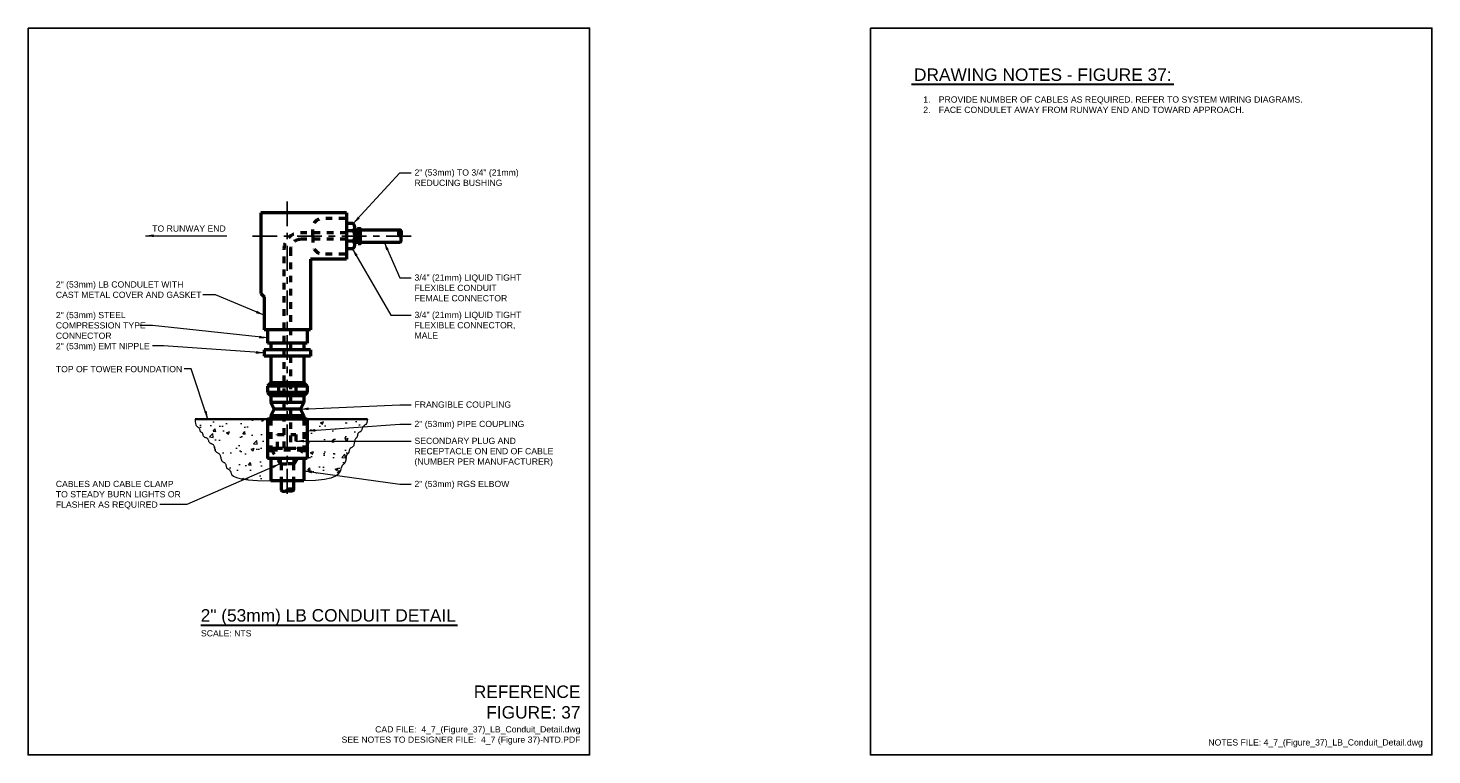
# Model space of a CAD drawing. Header units: inches. Extents: x 0 to 21.3, y 0 to 11.
import ezdxf
from ezdxf.enums import TextEntityAlignment as Align

# ---------------------------------------------------------------- set-up
doc = ezdxf.new("R2010")
doc.units = ezdxf.units.IN
doc.header["$LTSCALE"] = 0.5
doc.header["$MEASUREMENT"] = 0
doc.linetypes.add('CENTER2', pattern=[1.125, 0.75, -0.125, 0.125, -0.125])
doc.linetypes.add('HIDDEN2', pattern=[0.1875, 0.125, -0.0625])
doc.layers.get('0').update_dxf_attribs({"linetype": 'CONTINUOUS', "lineweight": 35})
for name, color, linetype, lineweight in [('E-POWR-CNDT', 83, 'CONTINUOUS', 50), ('G-ANNO-PATT', 8, 'CONTINUOUS', 18), ('G-ANNO-RDME', 5, 'CONTINUOUS', 18), ('G-ANNO-REDL', 1, 'CONTINUOUS', 25), ('S-FNDN-PEDS', 41, 'CONTINUOUS', 35)]:
    doc.layers.add(name, color=color, linetype=linetype, lineweight=lineweight)
doc.layers.add('G-ANNO-TEXT', color=7, linetype='CONTINUOUS')
doc.layers.add('G-ANNO-TTLB', color=7, linetype='CONTINUOUS')
doc.styles.add('00-E-TITLE-1_1', font='arial.ttf', dxfattribs={"height": 0.1875})
doc.styles.add('01-E-BLDG-1_1', font='arial.ttf', dxfattribs={"height": 0.09375})
doc.dimstyles.new('01-E-BLDG-1_1', dxfattribs={"dimtxt": 0.09375, "dimasz": 0.125, "dimexe": 0.0625, "dimexo": 0.0625, "dimgap": 0.0625, "dimtad": 1, "dimdec": 4, "dimzin": 3, "dimdsep": 46, "dimlunit": 4, "dimtxsty": '01-E-BLDG-1_1', "dimcen": 0.0625, "dimclrd": 1, "dimclre": 1, "dimclrt": 256, "dimazin": 0, "dimtfac": 1, "dimtdec": 4, "dimtmove": 1, "dimatfit": 3, "dimfxl": 1, "dimfrac": 2, "dimtolj": 1, "dimtzin": 3, "dimlwd": 0, "dimlwe": 0, "dimarcsym": 0})
pattern_1 = [(50, (5.91106, 0), (0.448288, -0.03922), [0.046875, -0.515625]), (355, (5.91106, 0), (-0.08672, 0.47012), [0.0375, -0.4125]), (100.4514, (5.9484, -0.00327), (0.361568, 0.4309), [0.039838, -0.438214]), (46.184, (5.91106, 0.125), (0.667026, -0.10345), [0.07031, -0.77344]), (96.636, (5.96664, 0.1164), (0.584164, 0.608824), [0.059756, -0.65732]), (351.184, (5.91106, 0.125), (0.58416, 0.608824), [0.05625, -0.61875]), (21, (5.97356, 0.09375), (0.373067, -0.251637), [0.046875, -0.515625]), (326, (5.97356, 0.09375), (0.152072, 0.45322), [0.0375, -0.4125]), (71.4514, (6.00465, 0.0728), (0.52514, 0.201582), [0.039838, -0.438214]), (37.5, (5.91106, 0), (0.0076, 0.2080587), [0, -0.4075, 0, -0.41875, 0, -0.4140625]), (7.5, (5.91106, 0), (0.1644185, 0.246507), [0, -0.23875, 0, -0.398125, 0, -0.1578125]), (327.5, (5.77168, 0), (0.333639, -0.014097), [0, -0.15625, 0, -0.4875, 0, -0.646875]), (317.5, (5.70918, 0), (0.364491, 0.062566), [0, -0.203125, 0, -0.32375, 0, -0.459375])]

# ---------------------------------------------------------------- blocks, each defined once
blk = doc.blocks.new('G-DBRK')
at = {"color": 0, "linetype": 'ByBlock', "lineweight": -2}
blk.add_ellipse((0, -0.25), major_axis=(0, -0.25), ratio=0.4, dxfattribs=at)
blk.add_ellipse((0, -0.75), major_axis=(0, -0.25), ratio=0.4, start_param=0, end_param=3.141593, dxfattribs=at)

msp = doc.modelspace()

# ---------------------------------------------------------------- hatches: boundary and pattern name
at = {"layer": 'G-ANNO-PATT'}
h = msp.add_hatch(dxfattribs=at)
h.set_pattern_fill('AR-CONC', color=256, scale=0.0625)
h.set_pattern_definition(pattern_1)
h.paths.add_polyline_path([(3.623, 5.083), (2.527, 5.083), (2.528, 5.046), (2.532, 5.018), (2.539, 4.997), (2.546, 4.983), (2.555, 4.973), (2.564, 4.966), (2.572, 4.961), (2.579, 4.956), (2.585, 4.951), (2.59, 4.944), (2.593, 4.936), (2.596, 4.928), (2.598, 4.92), (2.6, 4.913), (2.602, 4.906), (2.605, 4.9), (2.608, 4.895), (2.612, 4.892), (2.616, 4.889), (2.621, 4.886), (2.628, 4.882), (2.633, 4.877), (2.636, 4.873), (2.639, 4.867), (2.641, 4.861), (2.643, 4.853), (2.645, 4.846), (2.647, 4.839), (2.65, 4.831), (2.653, 4.825), (2.658, 4.819), (2.664, 4.815), (2.671, 4.811), (2.678, 4.809), (2.686, 4.806), (2.694, 4.803), (2.702, 4.8), (2.709, 4.796), (2.715, 4.79), (2.719, 4.784), (2.723, 4.776), (2.726, 4.768), (2.729, 4.759), (2.732, 4.75), (2.735, 4.742), (2.739, 4.734), (2.744, 4.728), (2.751, 4.723), (2.759, 4.718), (2.767, 4.715), (2.776, 4.711), (2.784, 4.707), (2.793, 4.702), (2.801, 4.696), (2.807, 4.689), (2.812, 4.679), (2.816, 4.667), (2.82, 4.655), (2.823, 4.642), (2.826, 4.628), (2.829, 4.616), (2.833, 4.604), (2.838, 4.595), (2.845, 4.587), (2.853, 4.581), (2.861, 4.576), (2.87, 4.571), (2.879, 4.567), (2.887, 4.562), (2.895, 4.555), (2.901, 4.548), (2.906, 4.538), (2.91, 4.526), (2.914, 4.514), (2.916, 4.501), (2.919, 4.487), (2.922, 4.475), (2.926, 4.463), (2.93, 4.454), (2.936, 4.446), (2.942, 4.44), (2.949, 4.435), (2.957, 4.431), (2.964, 4.427), (2.971, 4.423), (2.978, 4.418), (2.983, 4.412), (2.988, 4.405), (2.991, 4.396), (2.994, 4.386), (2.997, 4.376), (2.999, 4.366), (3.002, 4.356), (3.006, 4.347), (3.011, 4.34), (3.017, 4.334), (3.024, 4.329), (3.031, 4.324), (3.039, 4.319), (3.047, 4.312), (3.054, 4.304), (3.061, 4.293), (3.067, 4.278), (3.073, 4.26), (3.085, 4.24), (3.109, 4.218), (3.153, 4.197), (3.224, 4.178), (3.329, 4.162), (3.475, 4.152), (3.673, 4.148), (3.673, 4.486), (3.623, 4.486)])
h = msp.add_hatch(dxfattribs=at)
h.set_pattern_fill('AR-CONC', color=256, scale=0.0625)
h.set_pattern_definition(pattern_1)
h.paths.add_polyline_path([(4.95, 4.776), (4.954, 4.782), (4.958, 4.787), (4.962, 4.791), (4.967, 4.795), (4.971, 4.798), (4.975, 4.802), (4.978, 4.808), (4.98, 4.814), (4.983, 4.822), (4.984, 4.83), (4.986, 4.839), (4.988, 4.848), (4.991, 4.856), (4.994, 4.864), (4.997, 4.87), (5.002, 4.876), (5.008, 4.88), (5.014, 4.883), (5.021, 4.886), (5.028, 4.89), (5.034, 4.893), (5.04, 4.898), (5.044, 4.904), (5.048, 4.912), (5.052, 4.92), (5.054, 4.93), (5.057, 4.94), (5.06, 4.95), (5.064, 4.96), (5.07, 4.969), (5.076, 4.976), (5.085, 4.982), (5.094, 4.988), (5.104, 4.994), (5.114, 5.003), (5.122, 5.015), (5.13, 5.031), (5.134, 5.054), (5.136, 5.083), (4.223, 5.083), (4.223, 4.486), (4.173, 4.486), (4.173, 4.148), (4.352, 4.153), (4.488, 4.168), (4.585, 4.19), (4.651, 4.217), (4.693, 4.246), (4.716, 4.277), (4.727, 4.306), (4.733, 4.331), (4.74, 4.352), (4.748, 4.367), (4.756, 4.379), (4.765, 4.388), (4.773, 4.396), (4.782, 4.403), (4.79, 4.411), (4.796, 4.42), (4.801, 4.431), (4.805, 4.445), (4.808, 4.459), (4.811, 4.475), (4.813, 4.49), (4.815, 4.505), (4.817, 4.518), (4.82, 4.53), (4.823, 4.539), (4.827, 4.546), (4.831, 4.551), (4.835, 4.555), (4.84, 4.559), (4.844, 4.563), (4.848, 4.567), (4.851, 4.573), (4.854, 4.579), (4.856, 4.587), (4.858, 4.595), (4.859, 4.604), (4.862, 4.613), (4.864, 4.621), (4.868, 4.629), (4.872, 4.635), (4.878, 4.641), (4.884, 4.645), (4.891, 4.648), (4.899, 4.652), (4.906, 4.656), (4.913, 4.661), (4.92, 4.667), (4.925, 4.674), (4.93, 4.684), (4.933, 4.696), (4.936, 4.708), (4.938, 4.721), (4.94, 4.735), (4.942, 4.747), (4.944, 4.759), (4.947, 4.768)])

# ---------------------------------------------------------------- linework, layer by layer
at = {"layer": 'E-POWR-CNDT'}
for p, q in [((4.822, 8.203), (3.523, 8.203)), ((3.523, 8.203), (3.523, 6.983)), ((4.822, 8.203), (4.822, 7.503)), ((4.923, 8.041), (4.822, 8.041)), ((4.822, 8.041), (4.822, 7.665)), ((4.923, 7.932), (4.822, 7.932)), ((4.945, 7.72), (4.945, 7.986)), ((4.945, 7.947), (4.995, 7.947)), ((5.025, 7.947), (5.631, 7.947)), ((4.923, 7.774), (4.822, 7.774)), ((4.822, 7.665), (4.923, 7.665)), ((4.945, 7.759), (4.995, 7.759)), ((5.025, 7.759), (5.631, 7.759)), ((4.822, 7.503), (4.273, 7.503)), ((4.273, 7.503), (4.273, 6.433)), ((3.523, 6.983), (3.573, 6.933)), ((3.573, 6.933), (3.573, 6.433)), ((4.273, 6.433), (3.573, 6.433)), ((3.623, 6.433), (3.623, 6.233)), ((4.223, 6.433), (4.223, 6.233)), ((4.223, 6.233), (3.623, 6.233)), ((3.673, 6.233), (3.673, 6.133)), ((4.173, 6.233), (4.173, 6.133)), ((4.273, 6.133), (3.573, 6.133)), ((3.573, 6.133), (3.573, 6.033)), ((4.273, 6.033), (3.573, 6.033)), ((3.673, 6.033), (3.673, 5.633)), ((4.173, 6.033), (4.173, 5.633)), ((4.273, 6.133), (4.273, 6.033)), ((3.673, 5.633), (3.623, 5.583)), ((4.223, 5.583), (3.623, 5.583)), ((3.623, 5.583), (3.623, 5.483)), ((4.173, 5.633), (3.673, 5.633)), ((3.79, 5.583), (3.79, 5.483)), ((4.055, 5.583), (4.055, 5.483)), ((4.173, 5.633), (4.223, 5.583)), ((4.223, 5.583), (4.223, 5.483)), ((3.623, 5.483), (3.673, 5.433)), ((4.223, 5.483), (3.623, 5.483)), ((4.173, 5.433), (3.673, 5.433)), ((3.673, 5.433), (3.673, 5.333)), ((4.173, 5.333), (3.673, 5.333)), ((3.673, 5.333), (3.723, 5.233)), ((4.173, 5.333), (4.123, 5.233)), ((4.223, 5.483), (4.173, 5.433)), ((4.173, 5.433), (4.173, 5.333)), ((3.723, 5.233), (3.673, 5.133)), ((4.173, 5.133), (3.673, 5.133)), ((4.123, 5.233), (3.723, 5.233)), ((4.123, 5.233), (4.173, 5.133)), ((4.173, 5.133), (4.173, 5.083)), ((4.223, 5.083), (3.623, 5.083)), ((3.623, 5.083), (3.623, 4.486)), ((4.223, 5.083), (4.223, 4.486)), ((4.223, 4.486), (3.623, 4.486)), ((3.673, 4.486), (3.673, 4.148)), ((4.173, 4.486), (4.173, 4.148)), ((4.173, 4.148), (3.673, 4.148)), ((3.829, 4.148), (3.829, 4.009)), ((4.016, 4.148), (4.016, 4.009))]:
    msp.add_line(p, q, dxfattribs=at)
at = {"layer": 'E-POWR-CNDT', "linetype": 'HIDDEN2'}
for p, q in [((3.673, 5.133), (3.673, 5.083)), ((3.673, 5.083), (3.673, 4.486)), ((4.173, 5.083), (4.173, 4.486)), ((4.173, 4.637), (3.673, 4.637)), ((3.673, 4.637), (3.816, 4.407)), ((4.173, 4.612), (3.673, 4.612)), ((4.029, 4.407), (4.173, 4.637)), ((4.029, 4.407), (3.816, 4.407)), ((3.816, 4.407), (4.029, 4.407)), ((3.829, 4.407), (3.829, 4.148)), ((4.016, 4.407), (4.016, 4.148))]:
    msp.add_line(p, q, dxfattribs=at)
at = {"layer": 'E-POWR-CNDT', "linetype": 'HIDDEN2', "flags": 128}
for points in [[(4.31, 7.853), (4.31, 7.972, -0.414214), (4.46, 8.122), (4.822, 8.122)], [(4.822, 7.903), (4.123, 7.903, 0.414214), (3.873, 7.653), (3.873, 6.033), (3.873, 4.637)], [(4.31, 7.853), (4.31, 7.733, 0.414214), (4.46, 7.583), (4.822, 7.583)]]:
    msp.add_lwpolyline(points, format="xyb", dxfattribs=at)
at = {"layer": 'E-POWR-CNDT'}
msp.add_lwpolyline([(4.995, 7.737), (4.995, 7.969), (5.025, 7.969), (5.025, 7.737)], close=True, dxfattribs=at)
at = {"layer": 'E-POWR-CNDT', "linetype": 'HIDDEN2'}
msp.add_lwpolyline([(4.822, 7.803), (4.123, 7.803, 0.414214), (3.973, 7.653), (3.973, 6.033), (3.973, 4.637)], format="xyb", dxfattribs=at)
msp.add_lwpolyline([(3.778, 4.849), (4.053, 4.849), (4.053, 4.638), (3.778, 4.638)], close=True, dxfattribs=at)
for points in [[(3.816, 4.486), (3.816, 4.407)], [(4.029, 4.407), (4.029, 4.486)]]:
    msp.add_lwpolyline(points, dxfattribs=at)
at = {"layer": 'E-POWR-CNDT'}
for centre, radius, start, end in [((4.864, 7.986), 0.0804, 317.367, 42.633), ((4.788, 7.853), 0.156, 329.7874, 30.2126), ((4.864, 7.72), 0.0804, 317.367, 42.633)]:
    msp.add_arc(centre, radius, start, end, dxfattribs=at)
at = {"layer": 'G-ANNO-PATT'}
for points in [[(2.527, 5.083), (2.528, 5.046), (2.532, 5.018), (2.539, 4.997), (2.546, 4.983), (2.555, 4.973), (2.564, 4.966), (2.572, 4.961), (2.579, 4.956), (2.585, 4.951), (2.59, 4.944), (2.593, 4.936), (2.596, 4.928), (2.598, 4.92), (2.6, 4.913), (2.602, 4.906), (2.605, 4.9), (2.608, 4.895), (2.612, 4.892), (2.616, 4.889), (2.621, 4.886), (2.625, 4.883), (2.629, 4.881), (2.633, 4.877), (2.636, 4.873), (2.639, 4.867), (2.641, 4.861), (2.643, 4.853), (2.645, 4.846), (2.647, 4.839), (2.65, 4.831), (2.653, 4.825), (2.658, 4.819), (2.664, 4.815), (2.671, 4.811), (2.678, 4.809), (2.686, 4.806), (2.694, 4.803), (2.702, 4.8), (2.709, 4.796), (2.715, 4.79), (2.719, 4.784), (2.723, 4.776), (2.726, 4.768), (2.729, 4.759), (2.732, 4.75), (2.735, 4.742), (2.739, 4.734), (2.744, 4.728), (2.751, 4.723), (2.759, 4.718), (2.767, 4.715), (2.776, 4.711), (2.784, 4.707), (2.793, 4.702), (2.801, 4.696), (2.807, 4.689), (2.812, 4.679), (2.816, 4.667), (2.82, 4.655), (2.823, 4.642), (2.826, 4.628), (2.829, 4.616), (2.833, 4.604), (2.838, 4.595), (2.845, 4.587), (2.853, 4.581), (2.861, 4.576), (2.87, 4.571), (2.879, 4.567), (2.887, 4.562), (2.895, 4.555), (2.901, 4.548), (2.906, 4.538), (2.91, 4.526), (2.914, 4.514), (2.916, 4.501), (2.919, 4.487), (2.922, 4.475), (2.926, 4.463), (2.93, 4.454), (2.936, 4.446), (2.942, 4.44), (2.949, 4.435), (2.957, 4.431), (2.964, 4.427), (2.971, 4.423), (2.978, 4.418), (2.983, 4.412), (2.988, 4.405), (2.991, 4.396), (2.994, 4.386), (2.997, 4.376), (2.999, 4.366), (3.002, 4.356), (3.006, 4.347), (3.011, 4.34), (3.017, 4.334), (3.024, 4.329), (3.031, 4.324), (3.039, 4.319), (3.047, 4.312), (3.054, 4.304), (3.061, 4.293), (3.067, 4.278), (3.073, 4.26), (3.085, 4.24), (3.109, 4.218), (3.153, 4.197), (3.224, 4.178), (3.329, 4.162), (3.475, 4.152), (3.673, 4.148)], [(5.136, 5.083), (5.134, 5.054), (5.13, 5.031), (5.122, 5.015), (5.114, 5.003), (5.104, 4.994), (5.094, 4.988), (5.085, 4.982), (5.076, 4.976), (5.07, 4.969), (5.064, 4.96), (5.06, 4.95), (5.057, 4.94), (5.054, 4.93), (5.052, 4.92), (5.048, 4.912), (5.044, 4.904), (5.04, 4.898), (5.034, 4.893), (5.028, 4.89), (5.021, 4.886), (5.014, 4.883), (5.008, 4.88), (5.002, 4.876), (4.997, 4.87), (4.994, 4.864), (4.991, 4.856), (4.988, 4.848), (4.986, 4.839), (4.984, 4.83), (4.983, 4.822), (4.98, 4.814), (4.978, 4.808), (4.975, 4.802), (4.971, 4.798), (4.967, 4.795), (4.962, 4.791), (4.958, 4.787), (4.954, 4.782), (4.95, 4.776), (4.947, 4.768), (4.944, 4.759), (4.942, 4.747), (4.94, 4.735), (4.938, 4.721), (4.936, 4.708), (4.933, 4.696), (4.93, 4.684), (4.925, 4.674), (4.92, 4.667), (4.913, 4.661), (4.906, 4.656), (4.899, 4.652), (4.891, 4.648), (4.884, 4.645), (4.878, 4.641), (4.872, 4.635), (4.868, 4.629), (4.864, 4.621), (4.862, 4.613), (4.859, 4.604), (4.858, 4.595), (4.856, 4.587), (4.854, 4.579), (4.851, 4.573), (4.848, 4.567), (4.844, 4.563), (4.84, 4.559), (4.835, 4.555), (4.831, 4.551), (4.827, 4.546), (4.823, 4.539), (4.82, 4.53), (4.817, 4.518), (4.815, 4.505), (4.813, 4.49), (4.811, 4.475), (4.808, 4.459), (4.805, 4.445), (4.801, 4.431), (4.796, 4.42), (4.79, 4.411), (4.782, 4.403), (4.773, 4.396), (4.765, 4.388), (4.756, 4.379), (4.748, 4.367), (4.74, 4.352), (4.733, 4.331), (4.727, 4.306), (4.716, 4.277), (4.693, 4.246), (4.651, 4.217), (4.585, 4.19), (4.488, 4.168), (4.352, 4.153), (4.173, 4.148)]]:
    msp.add_lwpolyline(points, dxfattribs=at)
at = {"layer": 'G-ANNO-REDL', "linetype": 'CENTER2'}
for p, q in [((3.923, 8.378), (3.923, 3.888)), ((5.797, 7.853), (3.38, 7.853))]:
    msp.add_line(p, q, dxfattribs=at)
at = {"layer": 'G-ANNO-TEXT', "linetype": 'Continuous', "lineweight": 30}
for p, q in [((13.371, 10.149), (17.342, 10.149)), ((2.613, 1.966), (6.499, 1.966))]:
    msp.add_line(p, q, dxfattribs=at)
at = {"layer": 'G-ANNO-TTLB'}
for points in [[(0, 11), (8.5, 11), (8.5, 0), (0, 0)], [(12.75, 11), (21.25, 11), (21.25, 0), (12.75, 0)]]:
    msp.add_lwpolyline(points, close=True, dxfattribs=at)
at = {"layer": 'S-FNDN-PEDS'}
for p, q in [((2.527, 5.083), (3.623, 5.083)), ((4.223, 5.083), (5.136, 5.083))]:
    msp.add_line(p, q, dxfattribs=at)

# ---------------------------------------------------------------- block references
at = {"layer": 'E-POWR-CNDT', "xscale": 0.1875, "yscale": 0.1875, "zscale": 0.1875}
msp.add_blockref('G-DBRK', (5.631, 7.947), dxfattribs=at)
at = {"layer": 'E-POWR-CNDT', "xscale": 0.1875, "yscale": 0.1875, "zscale": 0.1875, "rotation": 270}
msp.add_blockref('G-DBRK', (4.016, 4.009), dxfattribs=at)

# ---------------------------------------------------------------- texts
at = {"layer": 'G-ANNO-RDME', "attachment_point": 9, "rotation": 0}
for s, insert, char_height, width, style in [('REFERENCE FIGURE: 37', (8.362, 0.548), 0.1875, 1.66014, '00-E-TITLE-1_1'), ('CAD FILE:  4_7_(Figure_37)_LB_Conduit_Detail.dwg\\PSEE NOTES TO DESIGNER FILE:  4_7 (Figure 37)-NTD.PDF', (8.362, 0.156), 0.09375, 4.60003, '01-E-BLDG-1_1')]:
    msp.add_mtext(s, dxfattribs=dict(at, insert=insert, char_height=char_height, width=width, style=style))
at = {"layer": 'G-ANNO-RDME', "insert": (21.112, 0.114), "char_height": 0.09375, "width": 7.02645, "attachment_point": 9, "style": '01-E-BLDG-1_1'}
msp.add_mtext('NOTES FILE: 4_7_(Figure_37)_LB_Conduit_Detail.dwg', dxfattribs=at)
at = {"layer": 'G-ANNO-TEXT', "style": '00-E-TITLE-1_1'}
for s, p in [('DRAWING NOTES - FIGURE 37:', (13.41, 10.145)), ('2" (53mm) LB CONDUIT DETAIL', (2.613, 1.962))]:
    msp.add_text(s, height=0.1875, dxfattribs=at).set_placement(p, align=Align.BOTTOM_LEFT)
at = {"layer": 'G-ANNO-TEXT', "style": '01-E-BLDG-1_1'}
msp.add_text('SCALE: NTS', height=0.0938, dxfattribs=at).set_placement((2.617, 1.887), align=Align.TOP_LEFT)
at = {"layer": 'G-ANNO-TEXT', "insert": (13.41, 9.966), "char_height": 0.09375, "width": 7.42379, "attachment_point": 1, "style": '01-E-BLDG-1_1'}
msp.add_mtext('\\pi-0.23438,l0.375;1.^IPROVIDE NUMBER OF CABLES AS REQUIRED. REFER TO SYSTEM WIRING DIAGRAMS.\\P2.^IFACE CONDULET AWAY FROM RUNWAY END AND TOWARD APPROACH.{\\H1.8226x; }', dxfattribs=at)
at = {"layer": 'G-ANNO-TEXT', "char_height": 0.09375, "attachment_point": 1, "rotation": 360, "style": '01-E-BLDG-1_1'}
for s, insert, width in [('\\A1;2" (53mm) TO 3/4" (21mm) REDUCING BUSHING', (5.849, 8.861), 1.66239), ('\\A1;TO RUNWAY END', (1.879, 8.013), 1.17888), ('\\A1;3/4" (21mm) LIQUID TIGHT FLEXIBLE CONDUIT FEMALE CONNECTOR', (5.849, 7.271), 1.66239), ('\\A1;2" (53mm) LB CONDULET WITH CAST METAL COVER AND GASKET', (0.42, 7.167), 2.2423), ('\\A1;2" (53mm) STEEL COMPRESSION TYPE CONNECTOR', (0.42, 6.704), 2.06865), ('\\A1;3/4" (21mm) LIQUID TIGHT FLEXIBLE CONNECTOR, MALE', (5.849, 6.706), 1.66239), ('\\A1;2" (53mm) EMT NIPPLE', (0.42, 6.234), 2.06865), ('\\A1;TOP OF TOWER FOUNDATION', (0.42, 5.886), 2.06865), ('\\A1;FRANGIBLE COUPLING', (5.849, 5.349), 2.16749), ('\\A1;2" (53mm) PIPE COUPLING', (5.849, 5.056), 1.73294), ('\\A1;SECONDARY PLUG AND RECEPTACLE ON END OF CABLE (NUMBER PER MANUFACTURER)', (5.849, 4.8), 2.16749), ('\\A1;CABLES AND CABLE CLAMP TO STEADY BURN LIGHTS OR FLASHER AS REQUIRED', (0.42, 4.148), 1.94302), ('\\A1;2" (53mm) RGS ELBOW', (5.849, 4.148), 2.40236)]:
    msp.add_mtext(s, dxfattribs=dict(at, insert=insert, width=width))

# ---------------------------------------------------------------- leaders
at = {"layer": 'G-ANNO-TEXT'}
for points in [[(4.923, 8.041), (5.629, 8.81), (5.799, 8.81)], [(1.775, 7.857), (3.011, 7.857)], [(4.908, 7.665), (5.491, 6.655), (5.799, 6.655)], [(5.389, 7.759), (5.629, 7.22), (5.799, 7.22)], [(3.572, 6.656), (2.836, 6.962), (2.643, 6.962)], [(3.623, 6.31), (1.883, 6.499), (1.69, 6.499)], [(3.573, 6.083), (2.05, 6.189), (1.882, 6.189)], [(2.723, 5.083), (2.471, 5.841), (2.363, 5.841)], [(4.123, 5.233), (5.629, 5.298), (5.799, 5.298)], [(4.223, 4.904), (5.629, 5.005), (5.799, 5.005)], [(4.053, 4.75), (5.629, 4.749), (5.799, 4.749)], [(3.816, 4.407), (2.405, 3.791), (1.993, 3.791)], [(4.172, 4.299), (5.629, 4.097), (5.799, 4.097)]]:
    msp.add_leader(points, dimstyle='01-E-BLDG-1_1', dxfattribs=at)

doc.saveas('drawing.dxf')
